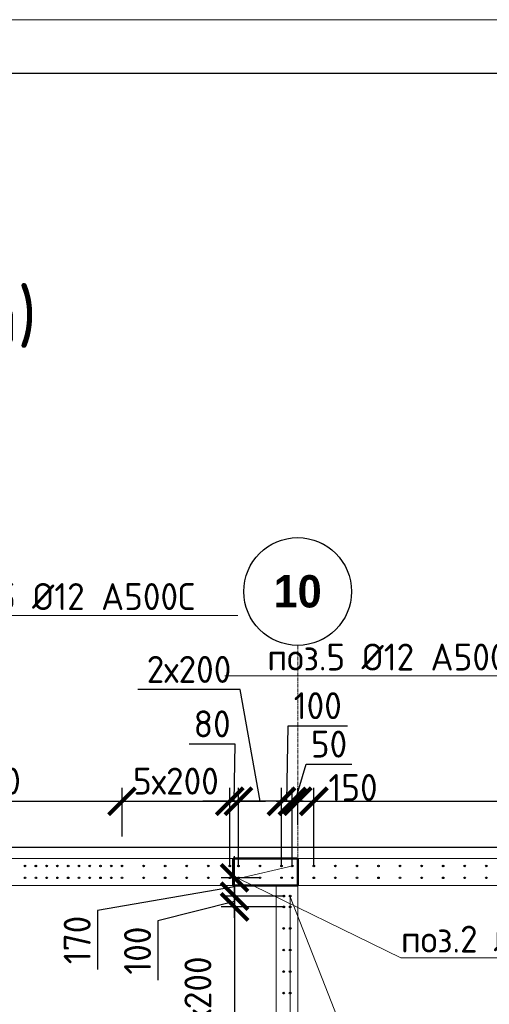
# Model space of a CAD drawing. Header units: millimetres. Extents: x -56135 to 1694203, y -446411 to -23139.
# Tile 244 of 256: x 989678 to 994036, y -107403 to -98264. Entities that reach past the tile are written whole.
import ezdxf
from ezdxf import colors
from ezdxf.entities.mleader import LeaderData, LeaderLine
from ezdxf.math import Vec2, Vec3

# ---------------------------------------------------------------- set-up
doc = ezdxf.new("R2010")
doc.units = ezdxf.units.MM
for name, pattern in [('01 Штриховая _4 мм_', [6, 3.5, -2.5]), ('______5', [1100, 800, -100, 100, -100]), ('HIDDEN2', [4.7625, 3.175, -1.5875]), ('осевая', [50.8, 31.75, -6.35, 6.35, -6.35])]:
    doc.linetypes.add(name, pattern=pattern)
for name, color, linetype, lineweight in [('0 Фундамент', 5, 'Continuous', 30), ('1 Стены', 3, 'Continuous', 30), ('Оси', 40, '______5', 18), ('подоснова', 151, 'Continuous', 5), ('РАЗМЕРЫ', 1, 'Continuous', 9), ('СТЕНЫ', 3, 'Continuous', 30), ('ТОНКИЕ', 7, 'Continuous', 9), ('Узлы', 7, 'Continuous', 0)]:
    doc.layers.add(name, color=color, linetype=linetype, lineweight=lineweight)
doc.layers.add('ТОЛСТЫЕ_ОСНОВНЫЕ', color=6, linetype='Continuous')
doc.styles.add('Century Gothic', font='GOTHIC.TTF')
doc.styles.add('GOST-2.304_Type-B', font='GOST_Common.ttf')
doc.dimstyles.new('СПДС', dxfattribs={"dimscale": 100, "dimtxt": 2.5, "dimasz": 2.5, "dimexe": 1.25, "dimexo": 0, "dimtad": 1, "dimdec": 0, "dimtxsty": 'GOST-2.304_Type-B', "dimblk": 'ARCHTICK', "dimcen": 2.5, "dimdle": 2, "dimadec": 0, "dimazin": 2, "dimtfac": 0.75, "dimtdec": 0, "dimtmove": 1, "dimatfit": 3, "dimfxl": 1, "dimtolj": 1, "dimarcsym": 1})

# ---------------------------------------------------------------- blocks, each defined once
blk = doc.blocks.new('NSY101')
at = {"color": 0, "linetype": 'ByBlock', "lineweight": -2}
blk.add_circle((0, 0), 50, dxfattribs=at)
blk = doc.blocks.new('оси 2.2-2.3')
at = {"layer": 'Оси', "color": 16, "linetype": 'осевая', "lineweight": 0, "transparency": 33554687}
for p, q in [((505954.9, -104267.9), (505954.9, -134893.5)), ((468076.3, -106495.4), (524372.9, -106495.4))]:
    blk.add_line(p, q, dxfattribs=at)
at = {"layer": 'Оси', "color": 16, "linetype": 'Continuous', "lineweight": 25, "transparency": 33554687, "xscale": 9.999999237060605, "yscale": 9.999999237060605, "zscale": 9.999999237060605}
blk.add_blockref('NSY101', (505954.4, -103767.9), dxfattribs=at)
at = {"layer": 'Оси', "color": 16, "linetype": 'Continuous', "lineweight": 25, "transparency": 33554687, "insert": (505954.4, -103767.9), "char_height": 300, "width": 620, "attachment_point": 5, "style": 'Century Gothic'}
blk.add_mtext('\\A1;{\\fCentury Gothic|i0|b1;\\H300.000000;\\W1.000000;\\C16;10}\\P', dxfattribs=at)
blk = doc.blocks.new('*U43')
at = {"layer": 'ТОЛСТЫЕ_ОСНОВНЫЕ', "color": 6}
blk.add_lwpolyline([(20, 5), (886, 5), (886, 415), (20, 415)], close=True, dxfattribs=at)
at = {"layer": 'ТОНКИЕ'}
blk.add_lwpolyline([(0, 0), (891, 0), (891, 420), (0, 420)], close=True, dxfattribs=at)
blk = doc.blocks.new('стены тп')
at = {"layer": '1 Стены', "color": 252, "linetype": 'HIDDEN2', "lineweight": 0, "true_color": 0x939598}
for p, q in [((909390.6, -187275.6), (862265.6, -187275.6)), ((889590.4, -187525.6), (899190.4, -187525.6)), ((893890.7, -187525.6), (893890.7, -189175.6)), ((894090.5, -189175.6), (894090.5, -187525.6))]:
    blk.add_line(p, q, dxfattribs=at)
blk = doc.blocks.new('_None')
blk = doc.blocks.new('_ArchTick')
at = {"color": 0, "linetype": 'ByBlock', "const_width": 0.15}
blk.add_lwpolyline([(-0.5, -0.5), (0.5, 0.5)], dxfattribs=at)
blk = doc.blocks.new('*D645')
at = {"layer": 'DEFPOINTS', "color": 0, "transparency": 16777216}
for p in [(992408.1, -105519), (992258.3, -105736.3), (992408.1, -106118.8, -720)]:
    blk.add_point(p, dxfattribs=at)
at = {"layer": 'РАЗМЕРЫ', "color": 0, "lineweight": -2, "transparency": 16777216}
for p, q in [((992258.3, -105736.3), (992258.3, -105394)), ((992408.1, -106118.8), (992408.1, -105394)), ((992058.3, -105519), (992608.1, -105519))]:
    blk.add_line(p, q, dxfattribs=at)
at = {"layer": 'РАЗМЕРЫ', "color": 0, "lineweight": -2, "transparency": 16777216, "xscale": 250, "yscale": 250, "zscale": 250, "rotation": 180}
blk.add_blockref('_ArchTick', (992258.3, -105519), dxfattribs=at)
at = {"layer": 'РАЗМЕРЫ', "color": 0, "lineweight": -2, "transparency": 16777216, "xscale": 250, "yscale": 250, "zscale": 250}
blk.add_blockref('_ArchTick', (992408.1, -105519), dxfattribs=at)
at = {"layer": 'РАЗМЕРЫ', "color": 0, "transparency": 16777216, "insert": (992771.8, -105391), "char_height": 250, "attachment_point": 5, "style": 'GOST-2.304_Type-B'}
blk.add_mtext('\\A1;150', dxfattribs=at)
blk = doc.blocks.new('*D646')
at = {"layer": 'DEFPOINTS', "color": 0, "transparency": 16777216}
for p in [(996808.1, -105519), (992408.1, -106118.8, -720), (996808.1, -106118.8, -720)]:
    blk.add_point(p, dxfattribs=at)
at = {"layer": 'РАЗМЕРЫ', "color": 0, "lineweight": -2, "transparency": 16777216}
for p, q in [((992408.1, -106118.8), (992408.1, -105394)), ((996808.1, -106118.8), (996808.1, -105394)), ((992208.1, -105519), (997008.1, -105519))]:
    blk.add_line(p, q, dxfattribs=at)
at = {"layer": 'РАЗМЕРЫ', "color": 0, "lineweight": -2, "transparency": 16777216, "xscale": 250, "yscale": 250, "zscale": 250, "rotation": 180}
blk.add_blockref('_ArchTick', (992408.1, -105519), dxfattribs=at)
at = {"layer": 'РАЗМЕРЫ', "color": 0, "lineweight": -2, "transparency": 16777216, "xscale": 250, "yscale": 250, "zscale": 250}
blk.add_blockref('_ArchTick', (996808.1, -105519), dxfattribs=at)
at = {"layer": 'РАЗМЕРЫ', "color": 0, "transparency": 16777216, "insert": (994608.1, -105331.5), "char_height": 250, "attachment_point": 5, "style": 'GOST-2.304_Type-B'}
blk.add_mtext('\\A1;22х200', dxfattribs=at)
blk = doc.blocks.new('*D441')
at = {"layer": 'DEFPOINTS', "color": 0, "transparency": 16777216}
for p in [(992128.5, -106499.2, -360), (991672.2, -107899.2), (992082.9, -107899.2)]:
    blk.add_point(p, dxfattribs=at)
at = {"layer": 'РАЗМЕРЫ', "color": 0, "lineweight": -2, "transparency": 16777216}
for p, q in [((991672.2, -106299.2), (991672.2, -108099.2)), ((992128.5, -106499.2), (991547.2, -106499.2)), ((992082.9, -107899.2), (991547.2, -107899.2))]:
    blk.add_line(p, q, dxfattribs=at)
at = {"layer": 'РАЗМЕРЫ', "color": 0, "lineweight": -2, "transparency": 16777216, "xscale": 250, "yscale": 250, "zscale": 250}
for p, rotation in [((991672.2, -106499.2), 90), ((991672.2, -107899.2), 270)]:
    blk.add_blockref('_ArchTick', p, dxfattribs=dict(at, rotation=rotation))
at = {"layer": 'РАЗМЕРЫ', "color": 0, "transparency": 16777216, "insert": (991331.9, -107353.5), "char_height": 250, "attachment_point": 5, "rotation": 90, "style": 'GOST-2.304_Type-B'}
blk.add_mtext('\\A1;7х200', dxfattribs=at)
blk = doc.blocks.new('*D857')
at = {"layer": 'DEFPOINTS', "color": 0, "transparency": 16777216}
for p in [(990627.8, -105519), (990627.8, -105845.3), (987828.1, -106118.8, -720)]:
    blk.add_point(p, dxfattribs=at)
at = {"layer": 'РАЗМЕРЫ', "color": 0, "lineweight": -2, "transparency": 16777216}
for p, q in [((987828.1, -106118.8), (987828.1, -105394)), ((990627.8, -105845.3), (990627.8, -105394)), ((987628.1, -105519), (990827.8, -105519))]:
    blk.add_line(p, q, dxfattribs=at)
at = {"layer": 'РАЗМЕРЫ', "color": 0, "lineweight": -2, "transparency": 16777216, "xscale": 250, "yscale": 250, "zscale": 250, "rotation": 180}
blk.add_blockref('_ArchTick', (987828.1, -105519), dxfattribs=at)
at = {"layer": 'РАЗМЕРЫ', "color": 0, "lineweight": -2, "transparency": 16777216, "xscale": 250, "yscale": 250, "zscale": 250}
blk.add_blockref('_ArchTick', (990627.8, -105519), dxfattribs=at)
at = {"layer": 'РАЗМЕРЫ', "color": 0, "transparency": 16777216, "insert": (989227.9, -105331.5), "char_height": 250, "attachment_point": 5, "style": 'GOST-2.304_Type-B'}
blk.add_mtext('\\A1;28х100', dxfattribs=at)
blk = doc.blocks.new('*D858')
at = {"layer": 'DEFPOINTS', "color": 0, "transparency": 16777216}
for p in [(991628.1, -105519), (990627.8, -105845.3), (991628.1, -106118.8, -720)]:
    blk.add_point(p, dxfattribs=at)
at = {"layer": 'РАЗМЕРЫ', "color": 0, "lineweight": -2, "transparency": 16777216}
for p, q in [((990627.8, -105845.3), (990627.8, -105394)), ((991628.1, -106118.8), (991628.1, -105394)), ((990427.8, -105519), (991828.1, -105519))]:
    blk.add_line(p, q, dxfattribs=at)
at = {"layer": 'РАЗМЕРЫ', "color": 0, "lineweight": -2, "transparency": 16777216, "xscale": 250, "yscale": 250, "zscale": 250, "rotation": 180}
blk.add_blockref('_ArchTick', (990627.8, -105519), dxfattribs=at)
at = {"layer": 'РАЗМЕРЫ', "color": 0, "lineweight": -2, "transparency": 16777216, "xscale": 250, "yscale": 250, "zscale": 250}
blk.add_blockref('_ArchTick', (991628.1, -105519), dxfattribs=at)
at = {"layer": 'РАЗМЕРЫ', "color": 0, "transparency": 16777216, "insert": (991127.9, -105331.5), "char_height": 250, "attachment_point": 5, "style": 'GOST-2.304_Type-B'}
blk.add_mtext('\\A1;5х200', dxfattribs=at)
blk = doc.blocks.new('*D1036')
at = {"layer": 'DEFPOINTS', "color": 0, "transparency": 16777216}
for p in [(992208.2, -105519), (992258.3, -105736.3), (992208.2, -106119.1)]:
    blk.add_point(p, dxfattribs=at)
at = {"layer": 'РАЗМЕРЫ', "color": 0, "lineweight": -2, "transparency": 16777216}
for p, q in [((992233.2, -105519), (992336.3, -105175.3)), ((992336.3, -105175.3), (992761.3, -105175.3)), ((992208.2, -106119.1), (992208.2, -105394)), ((992258.3, -105736.3), (992258.3, -105394)), ((992208.2, -105519), (991958.2, -105519)), ((992258.3, -105519), (992208.2, -105519)), ((992258.3, -105519), (992208.2, -105519)), ((992258.3, -105519), (992508.3, -105519))]:
    blk.add_line(p, q, dxfattribs=at)
at = {"layer": 'РАЗМЕРЫ', "color": 0, "lineweight": -2, "transparency": 16777216, "xscale": 250, "yscale": 250, "zscale": 250}
blk.add_blockref('_ArchTick', (992208.2, -105519), dxfattribs=at)
at = {"layer": 'РАЗМЕРЫ', "color": 0, "lineweight": -2, "transparency": 16777216, "xscale": 250, "yscale": 250, "zscale": 250, "rotation": 180}
blk.add_blockref('_ArchTick', (992258.3, -105519), dxfattribs=at)
at = {"layer": 'РАЗМЕРЫ', "color": 0, "transparency": 16777216, "insert": (992548.8, -104987.8), "char_height": 250, "attachment_point": 5, "style": 'GOST-2.304_Type-B'}
blk.add_mtext('\\A1;50', dxfattribs=at)
blk = doc.blocks.new('*D1037')
at = {"layer": 'DEFPOINTS', "color": 0, "transparency": 16777216}
for p in [(992107.9, -105519), (992107.9, -106118.8), (992208.2, -106119.1)]:
    blk.add_point(p, dxfattribs=at)
at = {"layer": 'РАЗМЕРЫ', "color": 0, "lineweight": -2, "transparency": 16777216}
for p, q in [((992158, -105519), (992169.5, -104819)), ((992169.5, -104819), (992719.5, -104819)), ((992107.9, -106118.8), (992107.9, -105394)), ((992208.2, -106119.1), (992208.2, -105394)), ((992107.9, -105519), (991857.9, -105519)), ((992208.2, -105519), (992107.9, -105519)), ((992208.2, -105519), (992107.9, -105519)), ((992208.2, -105519), (992458.2, -105519))]:
    blk.add_line(p, q, dxfattribs=at)
at = {"layer": 'РАЗМЕРЫ', "color": 0, "lineweight": -2, "transparency": 16777216, "xscale": 250, "yscale": 250, "zscale": 250}
blk.add_blockref('_ArchTick', (992107.9, -105519), dxfattribs=at)
at = {"layer": 'РАЗМЕРЫ', "color": 0, "lineweight": -2, "transparency": 16777216, "xscale": 250, "yscale": 250, "zscale": 250, "rotation": 180}
blk.add_blockref('_ArchTick', (992208.2, -105519), dxfattribs=at)
at = {"layer": 'РАЗМЕРЫ', "color": 0, "transparency": 16777216, "insert": (992444.5, -104631.5), "char_height": 250, "attachment_point": 5, "style": 'GOST-2.304_Type-B'}
blk.add_mtext('\\A1;100', dxfattribs=at)
blk = doc.blocks.new('*D1038')
at = {"layer": 'DEFPOINTS', "color": 0, "transparency": 16777216}
for p in [(991708.4, -105519), (991708.4, -106118.8), (992107.9, -106118.8)]:
    blk.add_point(p, dxfattribs=at)
at = {"layer": 'РАЗМЕРЫ', "color": 0, "lineweight": -2, "transparency": 16777216}
for p, q in [((991724.4, -104482.2), (990774.4, -104482.2)), ((991908.2, -105519), (991724.4, -104482.2)), ((991708.4, -106118.8), (991708.4, -105394)), ((992107.9, -106118.8), (992107.9, -105394)), ((992307.9, -105519), (991508.4, -105519))]:
    blk.add_line(p, q, dxfattribs=at)
at = {"layer": 'РАЗМЕРЫ', "color": 0, "lineweight": -2, "transparency": 16777216, "xscale": 250, "yscale": 250, "zscale": 250, "rotation": 180}
blk.add_blockref('_ArchTick', (991708.4, -105519), dxfattribs=at)
at = {"layer": 'РАЗМЕРЫ', "color": 0, "lineweight": -2, "transparency": 16777216, "xscale": 250, "yscale": 250, "zscale": 250}
blk.add_blockref('_ArchTick', (992107.9, -105519), dxfattribs=at)
at = {"layer": 'РАЗМЕРЫ', "color": 0, "transparency": 16777216, "insert": (991249.4, -104294.7), "char_height": 250, "attachment_point": 5, "style": 'GOST-2.304_Type-B'}
blk.add_mtext('\\A1;2х200', dxfattribs=at)
blk = doc.blocks.new('*D1039')
at = {"layer": 'DEFPOINTS', "color": 0, "transparency": 16777216}
for p in [(991628.1, -105519), (991628.1, -105873.1), (991708.4, -106118.8)]:
    blk.add_point(p, dxfattribs=at)
at = {"layer": 'РАЗМЕРЫ', "color": 0, "lineweight": -2, "transparency": 16777216}
for p, q in [((991676.7, -104987.8), (991251.7, -104987.8)), ((991668.2, -105519), (991676.7, -104987.8)), ((991628.1, -105873.1), (991628.1, -105394)), ((991708.4, -106118.8), (991708.4, -105394)), ((991628.1, -105519), (991378.1, -105519)), ((991708.4, -105519), (991628.1, -105519)), ((991708.4, -105519), (991628.1, -105519)), ((991708.4, -105519), (991958.4, -105519))]:
    blk.add_line(p, q, dxfattribs=at)
at = {"layer": 'РАЗМЕРЫ', "color": 0, "lineweight": -2, "transparency": 16777216, "xscale": 250, "yscale": 250, "zscale": 250}
blk.add_blockref('_ArchTick', (991628.1, -105519), dxfattribs=at)
at = {"layer": 'РАЗМЕРЫ', "color": 0, "lineweight": -2, "transparency": 16777216, "xscale": 250, "yscale": 250, "zscale": 250, "rotation": 180}
blk.add_blockref('_ArchTick', (991708.4, -105519), dxfattribs=at)
at = {"layer": 'РАЗМЕРЫ', "color": 0, "transparency": 16777216, "insert": (991464.2, -104800.3), "char_height": 250, "attachment_point": 5, "style": 'GOST-2.304_Type-B'}
blk.add_mtext('\\A1;80', dxfattribs=at)
blk = doc.blocks.new('*D1040')
at = {"layer": 'DEFPOINTS', "color": 0, "transparency": 16777216}
for p in [(991672.2, -106399.2), (992128.5, -106399.2, -360), (992128.5, -106499.2, -360)]:
    blk.add_point(p, dxfattribs=at)
at = {"layer": 'РАЗМЕРЫ', "color": 0, "lineweight": -2, "transparency": 16777216}
for p, q in [((991672.2, -106399.2), (991672.2, -106149.2)), ((991672.2, -106449.2), (990958.9, -106629.8)), ((992128.5, -106399.2), (991547.2, -106399.2)), ((991672.2, -106499.2), (991672.2, -106399.2)), ((991672.2, -106499.2), (991672.2, -106399.2)), ((992128.5, -106499.2), (991547.2, -106499.2)), ((991672.2, -106499.2), (991672.2, -106749.2)), ((990958.9, -106629.8), (990958.9, -107179.8))]:
    blk.add_line(p, q, dxfattribs=at)
at = {"layer": 'РАЗМЕРЫ', "color": 0, "lineweight": -2, "transparency": 16777216, "xscale": 250, "yscale": 250, "zscale": 250}
for p, rotation in [((991672.2, -106399.2), 270), ((991672.2, -106499.2), 90)]:
    blk.add_blockref('_ArchTick', p, dxfattribs=dict(at, rotation=rotation))
at = {"layer": 'РАЗМЕРЫ', "color": 0, "transparency": 16777216, "insert": (990771.4, -106904.8), "char_height": 250, "attachment_point": 5, "rotation": 90, "style": 'GOST-2.304_Type-B'}
blk.add_mtext('\\A1;100', dxfattribs=at)
blk = doc.blocks.new('*D1041')
at = {"layer": 'DEFPOINTS', "color": 0, "transparency": 16777216}
for p in [(991672.2, -106228.9), (991907.7, -106228.9), (992128.5, -106399.2, -360)]:
    blk.add_point(p, dxfattribs=at)
at = {"layer": 'РАЗМЕРЫ', "color": 0, "lineweight": -2, "transparency": 16777216}
for p, q in [((991672.2, -106599.2), (991672.2, -106028.9)), ((991907.7, -106228.9), (991547.2, -106228.9)), ((991672.2, -106314), (990399, -106531)), ((992128.5, -106399.2), (991547.2, -106399.2)), ((990399, -106531), (990399, -107081))]:
    blk.add_line(p, q, dxfattribs=at)
at = {"layer": 'РАЗМЕРЫ', "color": 0, "lineweight": -2, "transparency": 16777216, "xscale": 250, "yscale": 250, "zscale": 250}
for p, rotation in [((991672.2, -106228.9), 90), ((991672.2, -106399.2), 270)]:
    blk.add_blockref('_ArchTick', p, dxfattribs=dict(at, rotation=rotation))
at = {"layer": 'РАЗМЕРЫ', "color": 0, "transparency": 16777216, "insert": (990211.5, -106806), "char_height": 250, "attachment_point": 5, "rotation": 90, "style": 'GOST-2.304_Type-B'}
blk.add_mtext('\\A1;170', dxfattribs=at)
blk = doc.blocks.new('стены  тп')
at = {"layer": 'СТЕНЫ', "color": 251, "linetype": '01 Штриховая _4 мм_', "lineweight": 0, "true_color": 0x636466}
for p, q in [((589762.3, -316375.7, 3100), (542387.3, -316375.7, 3100)), ((569712.1, -316625.7, 3100), (579312.1, -316625.7, 3100)), ((574012.4, -316625.7, 3100), (574012.4, -318275.7, 3100)), ((574212.3, -318275.7, 3100), (574212.3, -316625.7, 3100))]:
    blk.add_line(p, q, dxfattribs=at)

msp = doc.modelspace()

# ---------------------------------------------------------------- linework, layer by layer
at = {"color": 1, "lineweight": 50}
msp.add_lwpolyline([(991658, -106049.2), (992258, -106049.2), (992258, -106299.2), (991658, -106299.2)], close=True, dxfattribs=at)
at = {"layer": '0 Фундамент'}
msp.add_lwpolyline([(960458, -105949.2), (960458, -130129.2), (967808, -130129.2), (967808, -130129.2), (980308, -130129.2), (980308, -130129.2), (982658, -130129.2), (982658, -130129.2), (1008108, -130129.2), (1008108, -126049.2), (1009588, -126049.2), (1009588, -117449.2), (1008108, -117449.2), (1008108, -105949.2), (960458, -105949.2)], dxfattribs=at)
at = {"layer": 'РАЗМЕРЫ', "color": 8, "linetype": 'Continuous', "lineweight": 30}
for centre in [(989727.8, -106119.1, -720), (989728.1, -106118.8, -720), (989827.8, -106119.1, -720), (989828.1, -106118.8, -720), (989927.8, -106119.1, -720), (989928.1, -106118.8, -720), (990027.8, -106119.1, -720), (990028.1, -106118.8, -720), (990127.8, -106119.1, -720), (990128.1, -106118.8, -720), (990227.8, -106119.1, -720), (990228.1, -106118.8, -720), (990327.8, -106119.1, -720), (990328.1, -106118.8, -720), (990427.8, -106119.1, -720), (990428.1, -106118.8, -720), (990527.8, -106119.1, -720), (990528.1, -106118.8, -720), (990627.8, -106119.1, -720), (990628.1, -106118.8, -720), (990827.8, -106119.1, -720), (990828.1, -106118.8, -720), (991027.8, -106119.1, -720), (991028.1, -106118.8, -720), (991227.8, -106119.1, -720), (991228.1, -106118.8, -720), (991427.8, -106119.1, -720), (991428.1, -106118.8, -720), (991627.8, -106119.1, -720), (991628.1, -106118.8, -720), (992407.8, -106119.1, -720), (992408.1, -106118.8, -720), (992607.8, -106119.1, -720), (992608.1, -106118.8, -720), (992807.8, -106119.1, -720), (992808.1, -106118.8, -720), (993007.8, -106119.1, -720), (993008.1, -106118.8, -720), (993207.8, -106119.1, -720), (993208.1, -106118.8, -720), (993407.8, -106119.1, -720), (993408.1, -106118.8, -720), (993607.8, -106119.1, -720), (993608.1, -106118.8, -720), (993807.8, -106119.1, -720), (993808.1, -106118.8, -720), (994007.8, -106119.1, -720), (994008.1, -106118.8, -720), (989728.1, -106229.2, -720), (989828.1, -106229.2, -720), (989928.1, -106229.2, -720), (990028.1, -106229.2, -720), (990128.1, -106229.2, -720), (990228.1, -106229.2, -720), (990328.1, -106229.2, -720), (990428.1, -106229.2, -720), (990528.1, -106229.2, -720), (990628.1, -106229.2, -720), (990828.1, -106229.2, -720), (991028.1, -106229.2, -720), (991228.1, -106229.2, -720), (991428.1, -106229.2, -720), (991628.1, -106229.2, -720), (992408.1, -106229.2, -720), (992608.1, -106229.2, -720), (992808.1, -106229.2, -720), (993008.1, -106229.2, -720), (993208.1, -106229.2, -720), (993408.1, -106229.2, -720), (993608.1, -106229.2, -720), (993808.1, -106229.2, -720), (994008.1, -106229.2, -720)]:
    msp.add_circle(centre, 7, dxfattribs=at)
at = {"layer": 'РАЗМЕРЫ', "color": 6, "linetype": 'Continuous', "lineweight": 30}
for centre in [(991708.2, -106119.1), (991708.4, -106118.8), (991907.7, -106118.6), (991907.9, -106118.8), (992107.7, -106118.6), (992107.9, -106118.8), (992207.9, -106118.8), (992208.2, -106119.1), (991708.4, -106229.2), (991907.7, -106228.9), (992107.7, -106228.9), (992207.9, -106229.2)]:
    msp.add_circle(centre, 7, dxfattribs=at)
at = {"layer": 'РАЗМЕРЫ', "color": 4, "linetype": 'Continuous', "lineweight": 30}
for centre in [(992128.3, -106399.2, -360), (992128.5, -106399.2, -360), (992188.7, -106399.2, -360), (992188.8, -106399.2, -360), (992128.3, -106499.2, -360), (992128.5, -106499.2, -360), (992188.7, -106499.2, -360), (992188.8, -106499.2, -360), (992128.1, -106699.2, -360), (992128.3, -106699.2, -360), (992188.5, -106699.2, -360), (992188.7, -106699.2, -360), (992128, -106899.2, -360), (992128.1, -106899.2, -360), (992188.3, -106899.2, -360), (992188.5, -106899.2, -360), (992128, -107099.2, -360), (992188.3, -107099.2, -360), (992128, -107299.2, -360), (992188.3, -107299.2, -360)]:
    msp.add_circle(centre, 8, dxfattribs=at)

# ---------------------------------------------------------------- block references
at = {"xscale": 100, "yscale": 100, "zscale": 100}
msp.add_blockref('*U43', (949583.4, -140263.7), dxfattribs=at)
at = {"layer": 'Оси', "color": 16, "linetype": 'Continuous', "lineweight": 25, "transparency": 33554687, "xscale": 9.999999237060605, "yscale": 9.999999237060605, "zscale": 9.999999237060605}
msp.add_blockref('NSY101', (992257.6, -103571.7), dxfattribs=at)
at = {"layer": 'РАЗМЕРЫ', "color": 1}
for name, p in [('оси 2.2-2.3', (486303.3, 196.2)), ('стены тп', (98167.6, 81226.5))]:
    msp.add_blockref(name, p, dxfattribs=at)
at = {"layer": 'РАЗМЕРЫ'}
msp.add_blockref('стены  тп', (418045.9, 210326.6, -3100), dxfattribs=at)

# ---------------------------------------------------------------- texts
at = {"layer": 'Оси', "color": 16, "linetype": 'Continuous', "lineweight": 25, "transparency": 33554687, "insert": (992257.6, -103571.7), "char_height": 300, "width": 620, "attachment_point": 5, "style": 'Century Gothic'}
msp.add_mtext('\\A1;{\\fCentury Gothic|i0|b1;\\H300.000000;\\W1.000000;\\C16;10}\\P', dxfattribs=at)
at = {"layer": 'Узлы', "color": 80, "linetype": 'Continuous', "lineweight": 0, "style": 'GOST-2.304_Type-B'}
msp.add_text('Фундаментная плита ФП1 (выпуска)', height=500, dxfattribs=at).set_placement((978998.4, -101260.6))

# ---------------------------------------------------------------- dimensions: what is measured, and where the dimension line sits
at = {"layer": 'РАЗМЕРЫ', "color": 1}
dim = msp.add_linear_dim(base=(991708.4, -105519), p1=(992107.9, -106118.8), p2=(991708.4, -106118.8), text='2х200', dimstyle='СПДС', dxfattribs=at)
dim.commit()
dim.dimension.update_dxf_attribs({"geometry": '*D1038', "text_midpoint": (991661.9, -104482.2), "dimtype": 160})
for base, p1, p2, picture, middle in [((992107.9, -105519), (992208.2, -106119.1), (992107.9, -106118.8), '*D1037', (992232, -104819)), ((991628.1, -105519), (991708.4, -106118.8), (991628.1, -105873.1), '*D1039', (991614.2, -104987.8)), ((992408.1, -105519), (992258.3, -105736.3), (992408.1, -106118.8, -720), '*D645', (992771.8, -105578.5))]:
    dim = msp.add_linear_dim(base=base, p1=p1, p2=p2, dimstyle='СПДС', dxfattribs=at)
    dim.commit()
    dim.dimension.update_dxf_attribs({"geometry": picture, "text_midpoint": middle, "dimtype": 160})
dim = msp.add_linear_dim(base=(992208.2, -105519), p1=(992258.3, -105736.3), p2=(992208.2, -106119.1), dimstyle='СПДС', dxfattribs=at)
dim.commit()
dim.dimension.update_dxf_attribs({"geometry": '*D1036', "text_midpoint": (992398.8, -104987.8)})
for base, p1, p2, text, picture, middle in [((990627.8, -105519), (987828.1, -106118.8, -720), (990627.8, -105845.3), '28х100', '*D857', (989227.9, -105331.5)), ((991628.1, -105519), (990627.8, -105845.3), (991628.1, -106118.8, -720), '5х200', '*D858', (991127.9, -105331.5)), ((996808.1, -105519), (992408.1, -106118.8, -720), (996808.1, -106118.8, -720), '22х200', '*D646', (994608.1, -105331.5))]:
    dim = msp.add_linear_dim(base=base, p1=p1, p2=p2, text=text, dimstyle='СПДС', dxfattribs=at)
    dim.commit()
    dim.dimension.update_dxf_attribs({"geometry": picture, "text_midpoint": middle})
for base, p1, p2, picture, middle in [((991672.2, -106228.9), (992128.5, -106399.2, -360), (991907.7, -106228.9), '*D1041', (990399, -106593.5)), ((991672.2, -106399.2), (992128.5, -106499.2, -360), (992128.5, -106399.2, -360), '*D1040', (990958.9, -106692.3))]:
    dim = msp.add_linear_dim(base=base, p1=p1, p2=p2, angle=90, dimstyle='СПДС', dxfattribs=at)
    dim.commit()
    dim.dimension.update_dxf_attribs({"geometry": picture, "text_midpoint": middle, "dimtype": 160})
at = {"layer": 'РАЗМЕРЫ'}
dim = msp.add_linear_dim(base=(991672.2, -107899.2), p1=(992128.5, -106499.2, -360), p2=(992082.9, -107899.2), angle=90, text='7х200', dimstyle='СПДС', dxfattribs=at)
dim.commit()
dim.dimension.update_dxf_attribs({"geometry": '*D441', "text_midpoint": (991519.4, -107353.5), "dimtype": 160})

# ---------------------------------------------------------------- leaders
at = {"layer": 'подоснова', "color": 4, "ltscale": 0.3}
ml = msp.add_multileader_mtext('Standard', dxfattribs=at)
ml.set_content('{\\C2;поз.5 %%C12 А500С }', color=4, style='GOST-2.304_Type-B')
ml.set_leader_properties(color=256, linetype='ByLayer', lineweight=15)
ml.set_arrow_properties(name='NONE')
ml.build(insert=Vec2(0, 0))
ml.multileader.update_dxf_attribs({"text_left_attachment_type": 6, "text_right_attachment_type": 6, "dogleg_length": 0.1, "arrow_head_size": 18})
ctx = ml.context
ctx.base_point, ctx.char_height, ctx.arrow_head_size, ctx.landing_gap_size, ctx.plane_origin = Vec3(988926.3, -103793.5), 250, 18, 20, Vec3(1000061.9, -103431)
ctx.left_attachment, ctx.right_attachment, ctx.text_align_type = 6, 6, 1
notes = []
notes.append((ctx, [(1, (1, 1, 0), (988926.2, -103793.5), (1, 0), 0.1, [(0, [(988495.8, -105519)], 0, [])])]))
ctx.mtext.insert, ctx.mtext.width, ctx.mtext.alignment, ctx.mtext.flow_direction = Vec3(990113.2, -103493.5), 4075.871, 2, 5
ml = msp.add_multileader_mtext('Standard', dxfattribs=at)
ml.set_content('{\\C2;поз.5 %%C12 А500С }', color=4, style='GOST-2.304_Type-B')
ml.set_leader_properties(color=256, linetype='ByLayer', lineweight=15)
ml.set_arrow_properties(name='NONE')
ml.build(insert=Vec2(0, 0))
ml.multileader.update_dxf_attribs({"text_left_attachment_type": 6, "text_right_attachment_type": 6, "dogleg_length": 0.1, "arrow_head_size": 18})
ctx = ml.context
ctx.base_point, ctx.char_height, ctx.arrow_head_size, ctx.landing_gap_size, ctx.plane_origin = Vec3(991983.9, -104355), 250, 18, 20, Vec3(1002722.2, -102326.2)
ctx.left_attachment, ctx.right_attachment, ctx.text_align_type = 6, 6, 1
notes.append((ctx, [(0, (1, 1, 0), (994357.7, -104355), (-1, 0), 0.1, [(0, [(994928.1, -105519), (999209.1, -105519), (994897.4, -105456.5)], 0, [])])]))
ctx.mtext.insert, ctx.mtext.width, ctx.mtext.alignment, ctx.mtext.flow_direction = Vec3(993170.7, -104055), 4075.871, 2, 5
ml = msp.add_multileader_mtext('Standard', dxfattribs=at)
ml.set_content('{\\C2;поз.2 %%C20 А500С }', color=4, style='GOST-2.304_Type-B')
ml.set_leader_properties(color=256, linetype='ByLayer', lineweight=15)
ml.set_arrow_properties(name='NONE')
ml.build(insert=Vec2(0, 0))
ml.multileader.update_dxf_attribs({"text_left_attachment_type": 6, "text_right_attachment_type": 6, "dogleg_length": 0.1, "arrow_head_size": 18})
ctx = ml.context
ctx.base_point, ctx.char_height, ctx.arrow_head_size, ctx.landing_gap_size, ctx.plane_origin = Vec3(993215.6, -106973.1), 250, 18, 20, Vec3(996589, -104232.6)
ctx.left_attachment, ctx.right_attachment, ctx.text_align_type = 6, 6, 1
notes.append((ctx, [(1, (1, 1, 0), (993215.5, -106973.1), (1, 0), 0.1, [(1, [(992212.3, -106118.8), (991708.4, -106236.2)], 0, [])])]))
ctx.mtext.insert, ctx.mtext.width, ctx.mtext.alignment, ctx.mtext.flow_direction = Vec3(994427.5, -106673.1), 4075.871, 2, 5
ml = msp.add_multileader_mtext('Standard', dxfattribs=at)
ml.set_content('{\\C2;поз.1 %%C16 А500С }', color=4, style='GOST-2.304_Type-B')
ml.set_leader_properties(color=256, linetype='ByLayer', lineweight=15)
ml.set_arrow_properties(name='NONE')
ml.build(insert=Vec2(0, 0))
ml.multileader.update_dxf_attribs({"text_left_attachment_type": 6, "text_right_attachment_type": 6, "dogleg_length": 0.1, "arrow_head_size": 18})
ctx = ml.context
ctx.base_point, ctx.char_height, ctx.arrow_head_size, ctx.landing_gap_size, ctx.plane_origin = Vec3(993034.9, -108565.9, -360), 250, 18, 20, Vec3(996577.3, -108380.2, -360)
ctx.left_attachment, ctx.right_attachment, ctx.text_align_type = 6, 6, 1
notes.append((ctx, [(1, (1, 1, 0), (993034.8, -108565.9, -360), (1, 0), 0.1, [(2, [(992200.6, -110266.5, -360), (992188.3, -107707.2, -360), (992188.7, -106407.2, -360)], 0, [])])]))
ctx.mtext.insert, ctx.mtext.width, ctx.mtext.alignment, ctx.mtext.flow_direction = Vec3(994196.8, -108265.9, -360), 4075.871, 2, 5
for ctx, leaders in notes:
    for number, flags, end, landing, length, lines in leaders:
        leader = LeaderData()
        leader.index, (leader.has_last_leader_line, leader.has_dogleg_vector, leader.attachment_direction) = number, flags
        leader.last_leader_point, leader.dogleg_vector, leader.dogleg_length = Vec3(end), Vec3(landing), length
        for number, points, colour, breaks in lines:
            line = LeaderLine()
            line.index, line.vertices, line.color, line.breaks = number, Vec3.list(points), colors.encode_raw_color(colour), breaks
            leader.lines.append(line)
        ctx.leaders.append(leader)

doc.saveas('drawing.dxf')
